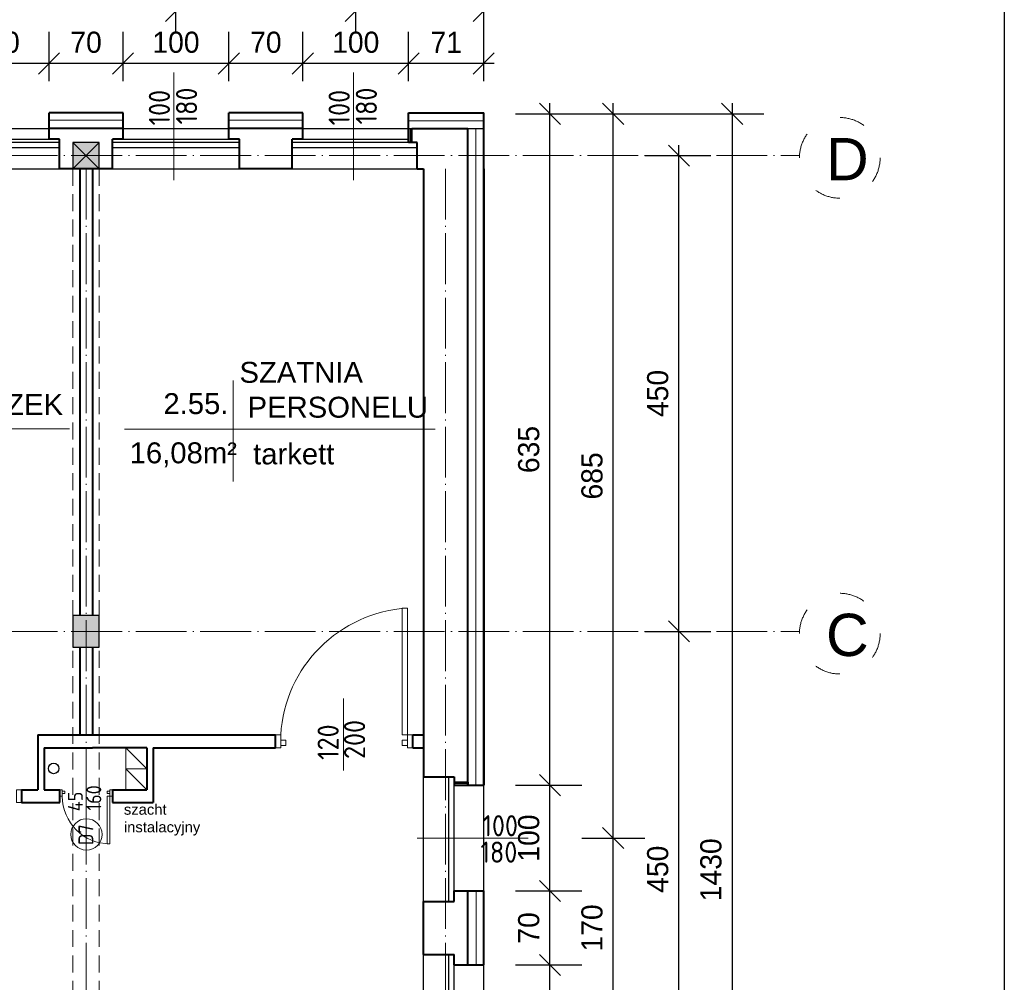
# Model space of a CAD drawing. Header units: millimetres. Extents: x -32003 to -19505, y 17931 to 29358.
# Tile 91 of 92: x -20436 to -19505, y 27432 to 28342. Entities that reach past the tile are written whole.
import ezdxf

# ---------------------------------------------------------------- set-up
doc = ezdxf.new("R2010")
doc.units = ezdxf.units.MM
doc.header["$PDMODE"] = 3
for name, pattern in [('ACAD_ISO03W100', [30, 12, -18]), ('ACAD_ISO04W100', [30.5, 24, -3, 0.5, -3]), ('KRESKOWA_X2', [12, 8, -4])]:
    doc.linetypes.add(name, pattern=pattern)
for name, color, linetype, lineweight in [('_wymiary', 1, 'Continuous', 9), ('drzwi', 140, 'Continuous', 13), ('KOMINY', 43, 'Continuous', 15), ('NR', 7, 'Continuous', 13), ('opisy drzwi', 40, 'Continuous', 13), ('opisy pom', 3, 'Continuous', 18), ('przerywana', 7, 'KRESKOWA_X2', 5), ('sciany', 4, 'Continuous', 40), ('symetria', 7, 'ACAD_ISO03W100', 5), ('SZRAF', 51, 'Continuous', 9), ('słupy', 2, 'Continuous', 30), ('ula-szraf', 40, 'Continuous', 9), ('ściana', 4, 'Continuous', 40)]:
    doc.layers.add(name, color=color, linetype=linetype, lineweight=lineweight)
doc.layers.add('kanalizacja', color=210, linetype='Continuous')
doc.styles.add('ISO', font='isocp.shx')
doc.styles.add('ROMANS', font='ROMANS')
doc.styles.add('style1', font='ARIAL.TTF')
doc.styles.add('SYSTEM', font='TXT')
doc.linetypes.add('BATTING', pattern='A,0.0001,-0.1,[134,ltypeshp.shx,S=0.1,R=0,X=-0.1,Y=0],-0.2,[134,ltypeshp.shx,S=0.1,R=180,X=0.1,Y=0],-0.1', length=0.4001)
doc.dimstyles.new('Jacek2', dxfattribs={"dimscale": 2, "dimtxt": 10, "dimasz": 10, "dimexe": 15, "dimexo": 15, "dimgap": 5, "dimtad": 1, "dimdec": 0, "dimrnd": 0.5, "dimzin": 0, "dimdsep": 46, "dimtxsty": 'Standard', "dimblk": 'OBLIQUE', "dimcen": 0, "dimdle": 5, "dimadec": 1, "dimazin": 0, "dimtfac": 1, "dimtdec": 0, "dimtofl": 0, "dimtmove": 0, "dimatfit": 3, "dimfxl": 0, "dimtolj": 1, "dimtzin": 0, "dimarcsym": 0})

# ---------------------------------------------------------------- blocks, each defined once
blk = doc.blocks.new('_OBLIQUE')
at = {"color": 0, "linetype": 'ByBlock'}
blk.add_line((-0.5, -0.5), (0.5, 0.5), dxfattribs=at)
blk = doc.blocks.new('*D424')
at = {"layer": '_wymiary', "color": 0, "lineweight": -2}
for p, q in [((-19935.05, 27338.45), (-19935.05, 27458.45)), ((-19967.67, 27448.45), (-19905.05, 27448.45)), ((-19967.67, 27348.45), (-19905.05, 27348.45))]:
    blk.add_line(p, q, dxfattribs=at)
at = {"layer": 'Defpoints', "color": 0}
for p in [(-19997.67, 27448.45), (-19935.05, 27448.45), (-19997.67, 27348.45)]:
    blk.add_point(p, dxfattribs=at)
at = {"layer": '_wymiary', "color": 0, "lineweight": -2, "xscale": 20, "yscale": 20, "zscale": 20}
for p, rotation in [((-19935.05, 27448.45), 90), ((-19935.05, 27348.45), 270)]:
    blk.add_blockref('_OBLIQUE', p, dxfattribs=dict(at, rotation=rotation))
at = {"layer": '_wymiary', "color": 0, "insert": (-19955.05, 27398.45), "char_height": 20, "attachment_point": 5, "rotation": 90}
blk.add_mtext('\\A1;100', dxfattribs=at)
blk = doc.blocks.new('*D425')
at = {"layer": '_wymiary', "color": 0, "lineweight": -2}
for p, q in [((-19935.05, 27438.45), (-19935.05, 27528.45)), ((-19967.67, 27518.45), (-19905.05, 27518.45)), ((-19967.67, 27448.45), (-19905.05, 27448.45))]:
    blk.add_line(p, q, dxfattribs=at)
at = {"layer": 'Defpoints', "color": 0}
for p in [(-19997.67, 27518.45), (-19935.05, 27518.45), (-19997.67, 27448.45)]:
    blk.add_point(p, dxfattribs=at)
at = {"layer": '_wymiary', "color": 0, "lineweight": -2, "xscale": 20, "yscale": 20, "zscale": 20}
for p, rotation in [((-19935.05, 27518.45), 90), ((-19935.05, 27448.45), 270)]:
    blk.add_blockref('_OBLIQUE', p, dxfattribs=dict(at, rotation=rotation))
at = {"layer": '_wymiary', "color": 0, "insert": (-19955.05, 27483.45), "char_height": 20, "attachment_point": 5, "rotation": 90}
blk.add_mtext('\\A1;70', dxfattribs=at)
blk = doc.blocks.new('*D426')
at = {"layer": '_wymiary', "color": 0, "lineweight": -2}
for p, q in [((-19935.05, 27508.45), (-19935.05, 27628.45)), ((-19967.67, 27618.45), (-19905.05, 27618.45)), ((-19967.67, 27518.45), (-19905.05, 27518.45))]:
    blk.add_line(p, q, dxfattribs=at)
at = {"layer": 'Defpoints', "color": 0}
for p in [(-19997.67, 27618.45), (-19935.05, 27618.45), (-19997.67, 27518.45)]:
    blk.add_point(p, dxfattribs=at)
at = {"layer": '_wymiary', "color": 0, "lineweight": -2, "xscale": 20, "yscale": 20, "zscale": 20}
for p, rotation in [((-19935.05, 27618.45), 90), ((-19935.05, 27518.45), 270)]:
    blk.add_blockref('_OBLIQUE', p, dxfattribs=dict(at, rotation=rotation))
at = {"layer": '_wymiary', "color": 0, "insert": (-19955.05, 27568.45), "char_height": 20, "attachment_point": 5, "rotation": 90}
blk.add_mtext('\\A1;100', dxfattribs=at)
blk = doc.blocks.new('*D427')
at = {"layer": '_wymiary', "color": 0, "lineweight": -2}
for p, q in [((-19935.05, 27608.45), (-19935.05, 28263.45)), ((-19967.67, 28253.45), (-19905.05, 28253.45)), ((-19967.67, 27618.45), (-19905.05, 27618.45))]:
    blk.add_line(p, q, dxfattribs=at)
at = {"layer": 'Defpoints', "color": 0}
for p in [(-19997.67, 28253.45), (-19935.05, 28253.45), (-19997.67, 27618.45)]:
    blk.add_point(p, dxfattribs=at)
at = {"layer": '_wymiary', "color": 0, "lineweight": -2, "xscale": 20, "yscale": 20, "zscale": 20}
for p, rotation in [((-19935.05, 28253.45), 90), ((-19935.05, 27618.45), 270)]:
    blk.add_blockref('_OBLIQUE', p, dxfattribs=dict(at, rotation=rotation))
at = {"layer": '_wymiary', "color": 0, "insert": (-19955.05, 27935.95), "char_height": 20, "attachment_point": 5, "rotation": 90}
blk.add_mtext('\\A1;635', dxfattribs=at)
blk = doc.blocks.new('*D431')
at = {"layer": '_wymiary', "color": 0, "lineweight": -2}
for p, q in [((-19875.23, 27388.45), (-19875.23, 27578.45)), ((-19905.05, 27568.45), (-19845.23, 27568.45)), ((-19905.05, 27398.45), (-19845.23, 27398.45))]:
    blk.add_line(p, q, dxfattribs=at)
at = {"layer": 'Defpoints', "color": 0}
for p in [(-19935.05, 27568.45), (-19875.23, 27568.45), (-19935.05, 27398.45)]:
    blk.add_point(p, dxfattribs=at)
at = {"layer": '_wymiary', "color": 0, "lineweight": -2, "xscale": 20, "yscale": 20, "zscale": 20}
for p, rotation in [((-19875.23, 27568.45), 90), ((-19875.23, 27398.45), 270)]:
    blk.add_blockref('_OBLIQUE', p, dxfattribs=dict(at, rotation=rotation))
at = {"layer": '_wymiary', "color": 0, "insert": (-19895.23, 27483.45), "char_height": 20, "attachment_point": 5, "rotation": 90}
blk.add_mtext('\\A1;170', dxfattribs=at)
blk = doc.blocks.new('*D432')
at = {"layer": '_wymiary', "color": 0, "lineweight": -2}
for p, q in [((-19875.23, 27558.45), (-19875.23, 28263.45)), ((-19905.05, 28253.45), (-19845.23, 28253.45)), ((-19905.05, 27568.45), (-19845.23, 27568.45))]:
    blk.add_line(p, q, dxfattribs=at)
at = {"layer": 'Defpoints', "color": 0}
for p in [(-19935.05, 28253.45), (-19875.23, 28253.45), (-19935.05, 27568.45)]:
    blk.add_point(p, dxfattribs=at)
at = {"layer": '_wymiary', "color": 0, "lineweight": -2, "xscale": 20, "yscale": 20, "zscale": 20}
for p, rotation in [((-19875.23, 28253.45), 90), ((-19875.23, 27568.45), 270)]:
    blk.add_blockref('_OBLIQUE', p, dxfattribs=dict(at, rotation=rotation))
at = {"layer": '_wymiary', "color": 0, "insert": (-19895.23, 27910.95), "char_height": 20, "attachment_point": 5, "rotation": 90}
blk.add_mtext('\\A1;685', dxfattribs=at)
blk = doc.blocks.new('*D434')
at = {"layer": '_wymiary', "color": 0, "lineweight": -2}
for p, q in [((-19813.09, 27303.95), (-19813.09, 27773.95)), ((-19845.23, 27763.95), (-19783.09, 27763.95)), ((-19845.23, 27313.95), (-19783.09, 27313.95))]:
    blk.add_line(p, q, dxfattribs=at)
at = {"layer": 'Defpoints', "color": 0}
for p in [(-19875.23, 27763.95), (-19813.09, 27763.95), (-19875.23, 27313.95)]:
    blk.add_point(p, dxfattribs=at)
at = {"layer": '_wymiary', "color": 0, "lineweight": -2, "xscale": 20, "yscale": 20, "zscale": 20}
for p, rotation in [((-19813.09, 27763.95), 90), ((-19813.09, 27313.95), 270)]:
    blk.add_blockref('_OBLIQUE', p, dxfattribs=dict(at, rotation=rotation))
at = {"layer": '_wymiary', "color": 0, "insert": (-19833.09, 27538.95), "char_height": 20, "attachment_point": 5, "rotation": 90}
blk.add_mtext('\\A1;450', dxfattribs=at)
blk = doc.blocks.new('*D435')
at = {"layer": '_wymiary', "color": 0, "lineweight": -2}
for p, q in [((-19813.09, 27753.95), (-19813.09, 28223.95)), ((-19845.23, 28213.95), (-19783.09, 28213.95)), ((-19845.23, 27763.95), (-19783.09, 27763.95))]:
    blk.add_line(p, q, dxfattribs=at)
at = {"layer": 'Defpoints', "color": 0}
for p in [(-19875.23, 28213.95), (-19813.09, 28213.95), (-19875.23, 27763.95)]:
    blk.add_point(p, dxfattribs=at)
at = {"layer": '_wymiary', "color": 0, "lineweight": -2, "xscale": 20, "yscale": 20, "zscale": 20}
for p, rotation in [((-19813.09, 28213.95), 90), ((-19813.09, 27763.95), 270)]:
    blk.add_blockref('_OBLIQUE', p, dxfattribs=dict(at, rotation=rotation))
at = {"layer": '_wymiary', "color": 0, "insert": (-19833.09, 27988.95), "char_height": 20, "attachment_point": 5, "rotation": 90}
blk.add_mtext('\\A1;450', dxfattribs=at)
blk = doc.blocks.new('*D436')
at = {"layer": '_wymiary', "color": 0, "lineweight": -2}
for p, q in [((-19762.8, 28263.45), (-19762.8, 26813.45)), ((-19845.14, 28253.45), (-19732.8, 28253.45)), ((-19845.23, 26823.45), (-19732.8, 26823.45))]:
    blk.add_line(p, q, dxfattribs=at)
at = {"layer": 'Defpoints', "color": 0}
for p in [(-19875.14, 28253.45), (-19875.23, 26823.45), (-19762.8, 26823.45)]:
    blk.add_point(p, dxfattribs=at)
at = {"layer": '_wymiary', "color": 0, "lineweight": -2, "xscale": 20, "yscale": 20, "zscale": 20}
for p, rotation in [((-19762.8, 28253.45), 90), ((-19762.8, 26823.45), 270)]:
    blk.add_blockref('_OBLIQUE', p, dxfattribs=dict(at, rotation=rotation))
at = {"layer": '_wymiary', "color": 0, "insert": (-19782.8, 27538.45), "char_height": 20, "attachment_point": 5, "rotation": 90}
blk.add_mtext('\\A1;1430', dxfattribs=at)
blk = doc.blocks.new('*D437')
at = {"layer": '_wymiary', "color": 0, "lineweight": -2}
for p, q in [((-20068.67, 28284.45), (-20068.67, 28331.02)), ((-19997.67, 28284.45), (-19997.67, 28331.02)), ((-19987.67, 28301.02), (-20078.67, 28301.02))]:
    blk.add_line(p, q, dxfattribs=at)
at = {"layer": 'Defpoints', "color": 0}
for p in [(-20068.67, 28301.02), (-20068.67, 28254.45), (-19997.67, 28254.45)]:
    blk.add_point(p, dxfattribs=at)
at = {"layer": '_wymiary', "color": 0, "lineweight": -2, "xscale": 20, "yscale": 20, "zscale": 20, "rotation": 180}
blk.add_blockref('_OBLIQUE', (-20068.67, 28301.02), dxfattribs=at)
at = {"layer": '_wymiary', "color": 0, "lineweight": -2, "xscale": 20, "yscale": 20, "zscale": 20}
blk.add_blockref('_OBLIQUE', (-19997.67, 28301.02), dxfattribs=at)
at = {"layer": '_wymiary', "color": 0, "insert": (-20033.17, 28321.02), "char_height": 20, "attachment_point": 5}
blk.add_mtext('\\A1;71', dxfattribs=at)
blk = doc.blocks.new('*D438')
at = {"layer": '_wymiary', "color": 0, "lineweight": -2}
for p, q in [((-20168.67, 28284.45), (-20168.67, 28331.02)), ((-20068.67, 28284.45), (-20068.67, 28331.02)), ((-20058.67, 28301.02), (-20178.67, 28301.02))]:
    blk.add_line(p, q, dxfattribs=at)
at = {"layer": 'Defpoints', "color": 0}
for p in [(-20168.67, 28301.02), (-20168.67, 28254.45), (-20068.67, 28254.45)]:
    blk.add_point(p, dxfattribs=at)
at = {"layer": '_wymiary', "color": 0, "lineweight": -2, "xscale": 20, "yscale": 20, "zscale": 20, "rotation": 180}
blk.add_blockref('_OBLIQUE', (-20168.67, 28301.02), dxfattribs=at)
at = {"layer": '_wymiary', "color": 0, "lineweight": -2, "xscale": 20, "yscale": 20, "zscale": 20}
blk.add_blockref('_OBLIQUE', (-20068.67, 28301.02), dxfattribs=at)
at = {"layer": '_wymiary', "color": 0, "insert": (-20118.67, 28321.02), "char_height": 20, "attachment_point": 5}
blk.add_mtext('\\A1;100', dxfattribs=at)
blk = doc.blocks.new('*D439')
at = {"layer": '_wymiary', "color": 0, "lineweight": -2}
for p, q in [((-20238.67, 28284.45), (-20238.67, 28331.02)), ((-20168.67, 28284.45), (-20168.67, 28331.02)), ((-20158.67, 28301.02), (-20248.67, 28301.02))]:
    blk.add_line(p, q, dxfattribs=at)
at = {"layer": 'Defpoints', "color": 0}
for p in [(-20238.67, 28301.02), (-20238.67, 28254.45), (-20168.67, 28254.45)]:
    blk.add_point(p, dxfattribs=at)
at = {"layer": '_wymiary', "color": 0, "lineweight": -2, "xscale": 20, "yscale": 20, "zscale": 20, "rotation": 180}
blk.add_blockref('_OBLIQUE', (-20238.67, 28301.02), dxfattribs=at)
at = {"layer": '_wymiary', "color": 0, "lineweight": -2, "xscale": 20, "yscale": 20, "zscale": 20}
blk.add_blockref('_OBLIQUE', (-20168.67, 28301.02), dxfattribs=at)
at = {"layer": '_wymiary', "color": 0, "insert": (-20203.67, 28321.02), "char_height": 20, "attachment_point": 5}
blk.add_mtext('\\A1;70', dxfattribs=at)
blk = doc.blocks.new('*D440')
at = {"layer": '_wymiary', "color": 0, "lineweight": -2}
for p, q in [((-20338.67, 28284.45), (-20338.67, 28331.02)), ((-20238.67, 28284.45), (-20238.67, 28331.02)), ((-20228.67, 28301.02), (-20348.67, 28301.02))]:
    blk.add_line(p, q, dxfattribs=at)
at = {"layer": 'Defpoints', "color": 0}
for p in [(-20338.67, 28301.02), (-20338.67, 28254.45), (-20238.67, 28254.45)]:
    blk.add_point(p, dxfattribs=at)
at = {"layer": '_wymiary', "color": 0, "lineweight": -2, "xscale": 20, "yscale": 20, "zscale": 20, "rotation": 180}
blk.add_blockref('_OBLIQUE', (-20338.67, 28301.02), dxfattribs=at)
at = {"layer": '_wymiary', "color": 0, "lineweight": -2, "xscale": 20, "yscale": 20, "zscale": 20}
blk.add_blockref('_OBLIQUE', (-20238.67, 28301.02), dxfattribs=at)
at = {"layer": '_wymiary', "color": 0, "insert": (-20288.67, 28321.02), "char_height": 20, "attachment_point": 5}
blk.add_mtext('\\A1;100', dxfattribs=at)
blk = doc.blocks.new('*D441')
at = {"layer": '_wymiary', "color": 0, "lineweight": -2}
for p, q in [((-20408.67, 28284.45), (-20408.67, 28331.02)), ((-20338.67, 28284.45), (-20338.67, 28331.02)), ((-20328.67, 28301.02), (-20418.67, 28301.02))]:
    blk.add_line(p, q, dxfattribs=at)
at = {"layer": 'Defpoints', "color": 0}
for p in [(-20408.67, 28301.02), (-20408.67, 28254.45), (-20338.67, 28254.45)]:
    blk.add_point(p, dxfattribs=at)
at = {"layer": '_wymiary', "color": 0, "lineweight": -2, "xscale": 20, "yscale": 20, "zscale": 20, "rotation": 180}
blk.add_blockref('_OBLIQUE', (-20408.67, 28301.02), dxfattribs=at)
at = {"layer": '_wymiary', "color": 0, "lineweight": -2, "xscale": 20, "yscale": 20, "zscale": 20}
blk.add_blockref('_OBLIQUE', (-20338.67, 28301.02), dxfattribs=at)
at = {"layer": '_wymiary', "color": 0, "insert": (-20373.67, 28321.02), "char_height": 20, "attachment_point": 5}
blk.add_mtext('\\A1;70', dxfattribs=at)
blk = doc.blocks.new('*D442')
at = {"layer": '_wymiary', "color": 0, "lineweight": -2}
for p, q in [((-20508.67, 28284.45), (-20508.67, 28331.02)), ((-20408.67, 28284.45), (-20408.67, 28331.02)), ((-20398.67, 28301.02), (-20518.67, 28301.02))]:
    blk.add_line(p, q, dxfattribs=at)
at = {"layer": 'Defpoints', "color": 0}
for p in [(-20508.67, 28301.02), (-20508.67, 28254.45), (-20408.67, 28254.45)]:
    blk.add_point(p, dxfattribs=at)
at = {"layer": '_wymiary', "color": 0, "lineweight": -2, "xscale": 20, "yscale": 20, "zscale": 20, "rotation": 180}
blk.add_blockref('_OBLIQUE', (-20508.67, 28301.02), dxfattribs=at)
at = {"layer": '_wymiary', "color": 0, "lineweight": -2, "xscale": 20, "yscale": 20, "zscale": 20}
blk.add_blockref('_OBLIQUE', (-20408.67, 28301.02), dxfattribs=at)
at = {"layer": '_wymiary', "color": 0, "insert": (-20458.67, 28321.02), "char_height": 20, "attachment_point": 5}
blk.add_mtext('\\A1;100', dxfattribs=at)
blk = doc.blocks.new('*D557')
at = {"layer": '_wymiary', "color": 0, "lineweight": -2}
for p, q in [((-20458.67, 28331.02), (-20458.67, 28380.82)), ((-20288.67, 28331.02), (-20288.67, 28380.82)), ((-20468.67, 28350.82), (-20278.67, 28350.82))]:
    blk.add_line(p, q, dxfattribs=at)
at = {"layer": 'Defpoints', "color": 0}
for p in [(-20288.67, 28350.82), (-20458.67, 28301.02), (-20288.67, 28301.02)]:
    blk.add_point(p, dxfattribs=at)
at = {"layer": '_wymiary', "color": 0, "lineweight": -2, "xscale": 20, "yscale": 20, "zscale": 20, "rotation": 180}
blk.add_blockref('_OBLIQUE', (-20458.67, 28350.82), dxfattribs=at)
at = {"layer": '_wymiary', "color": 0, "lineweight": -2, "xscale": 20, "yscale": 20, "zscale": 20}
blk.add_blockref('_OBLIQUE', (-20288.67, 28350.82), dxfattribs=at)
at = {"layer": '_wymiary', "color": 0, "insert": (-20373.67, 28370.82), "char_height": 20, "attachment_point": 5}
blk.add_mtext('\\A1;170', dxfattribs=at)
blk = doc.blocks.new('*D558')
at = {"layer": '_wymiary', "color": 0, "lineweight": -2}
for p, q in [((-20288.67, 28331.02), (-20288.67, 28380.82)), ((-20118.67, 28331.02), (-20118.67, 28380.82)), ((-20298.67, 28350.82), (-20108.67, 28350.82))]:
    blk.add_line(p, q, dxfattribs=at)
at = {"layer": 'Defpoints', "color": 0}
for p in [(-20118.67, 28350.82), (-20288.67, 28301.02), (-20118.67, 28301.02)]:
    blk.add_point(p, dxfattribs=at)
at = {"layer": '_wymiary', "color": 0, "lineweight": -2, "xscale": 20, "yscale": 20, "zscale": 20, "rotation": 180}
blk.add_blockref('_OBLIQUE', (-20288.67, 28350.82), dxfattribs=at)
at = {"layer": '_wymiary', "color": 0, "lineweight": -2, "xscale": 20, "yscale": 20, "zscale": 20}
blk.add_blockref('_OBLIQUE', (-20118.67, 28350.82), dxfattribs=at)
at = {"layer": '_wymiary', "color": 0, "insert": (-20203.67, 28370.82), "char_height": 20, "attachment_point": 5}
blk.add_mtext('\\A1;170', dxfattribs=at)
blk = doc.blocks.new('*D559')
at = {"layer": '_wymiary', "color": 0, "lineweight": -2}
for p, q in [((-20118.67, 28331.02), (-20118.67, 28380.82)), ((-19997.67, 28284.45), (-19997.67, 28380.82)), ((-20128.67, 28350.82), (-19987.67, 28350.82))]:
    blk.add_line(p, q, dxfattribs=at)
at = {"layer": 'Defpoints', "color": 0}
for p in [(-19997.67, 28350.82), (-20118.67, 28301.02), (-19997.67, 28254.45)]:
    blk.add_point(p, dxfattribs=at)
at = {"layer": '_wymiary', "color": 0, "lineweight": -2, "xscale": 20, "yscale": 20, "zscale": 20, "rotation": 180}
blk.add_blockref('_OBLIQUE', (-20118.67, 28350.82), dxfattribs=at)
at = {"layer": '_wymiary', "color": 0, "lineweight": -2, "xscale": 20, "yscale": 20, "zscale": 20}
blk.add_blockref('_OBLIQUE', (-19997.67, 28350.82), dxfattribs=at)
at = {"layer": '_wymiary', "color": 0, "insert": (-20058.17, 28370.82), "char_height": 20, "attachment_point": 5}
blk.add_mtext('\\A1;121', dxfattribs=at)

msp = doc.modelspace()

# ---------------------------------------------------------------- hatches: boundary and pattern name
at = {"layer": 'SZRAF'}
msp.add_hatch(color=256, dxfattribs=at).paths.add_polyline_path([(-20386.17, 28201.45), (-20361.17, 28201.45), (-20361.17, 28226.45), (-20386.17, 28226.45)])
h = msp.add_hatch(color=256, dxfattribs=at)
h.dxf.hatch_style = 1
h.paths.add_polyline_path([(-20386.17, 27763.95), (-20373.67, 27763.95), (-20373.67, 27778.95), (-20386.17, 27778.95)])
h.paths.add_polyline_path([(-20373.67, 27763.95), (-20386.17, 27763.95), (-20386.17, 27748.95), (-20373.67, 27748.95)])
h.paths.add_polyline_path([(-20373.67, 27763.95), (-20361.17, 27763.95), (-20361.17, 27778.95), (-20373.67, 27778.95)])
h.paths.add_polyline_path([(-20373.67, 27748.95), (-20361.17, 27748.95), (-20361.17, 27763.95), (-20373.67, 27763.95)])

# ---------------------------------------------------------------- linework, layer by layer
for p, q in [((-22049.67, 28239.45), (-19997.67, 28239.45)), ((-20518.67, 28229.45), (-20400.67, 28229.45)), ((-20346.67, 28229.45), (-20228.67, 28229.45)), ((-20178.67, 28229.45), (-20068.67, 28229.45)), ((-20398.67, 28226.45), (-20518.67, 28226.45)), ((-20398.67, 28221.38), (-20518.67, 28221.38)), ((-20228.67, 28226.45), (-20348.67, 28226.45)), ((-20228.67, 28221.38), (-20348.67, 28221.38)), ((-20060.67, 28226.45), (-20178.67, 28226.45)), ((-20060.67, 28221.38), (-20178.67, 28221.38)), ((-22772.67, 28201.45), (-20060.67, 28201.45)), ((-20054.67, 27502.45), (-20054.67, 27626.45)), ((-20030.67, 27508.45), (-20030.67, 27626.45)), ((-20025.67, 27510.45), (-20025.67, 27618.45)), ((-19997.67, 27510.45), (-19997.67, 27618.45)), ((-20054.67, 27332.45), (-20054.67, 27464.45)), ((-20030.67, 27338.45), (-20030.67, 27458.45)), ((-20025.67, 27340.45), (-20025.67, 27456.45)), ((-19997.67, 27340.45), (-19997.67, 27456.45))]:
    msp.add_line(p, q)
msp.add_lwpolyline([(-32003.22, 29357.53), (-19505.45, 29357.53), (-19505.45, 17930.85), (-32003.22, 17930.85)], close=True)
at = {"layer": 'drzwi'}
for points in [[(-20069.67, 27665.95, 0), (-20074.67, 27665.95, 0), (-20074.67, 27785.95, 0), (-20069.67, 27785.95, 0), (-20069.67, 27665.95, 0)], [(-20189.67, 27653.95, 0), (-20194.67, 27653.95, 0), (-20194.67, 27665.95, 0), (-20189.67, 27665.95, 0), (-20189.67, 27653.95, 0)], [(-20189.67, 27655.95, 0), (-20184.67, 27655.95, 0), (-20184.67, 27660.95, 0), (-20189.67, 27660.95, 0), (-20189.67, 27655.95, 0)], [(-20069.67, 27655.95, 0), (-20074.67, 27655.95, 0), (-20074.67, 27660.95, 0), (-20069.67, 27660.95, 0), (-20069.67, 27655.95, 0)], [(-20069.67, 27653.95, 0), (-20064.67, 27653.95, 0), (-20064.67, 27665.95, 0), (-20069.67, 27665.95, 0), (-20069.67, 27653.95, 0)], [(-20439.58, 27601.95, 0), (-20434.58, 27601.95, 0), (-20434.58, 27613.95, 0), (-20439.58, 27613.95, 0), (-20439.58, 27601.95, 0)], [(-20396.12, 27613.95, 0), (-20398.62, 27613.95, 0), (-20398.62, 27607.96, 0), (-20396.12, 27607.96, 0), (-20396.12, 27613.95, 0)], [(-20396.12, 27612.95, 0), (-20393.62, 27612.95, 0), (-20393.62, 27610.45, 0), (-20396.12, 27610.45, 0), (-20396.12, 27612.95, 0)], [(-20351.17, 27612.95, 0), (-20353.66, 27612.95, 0), (-20353.66, 27610.45, 0), (-20351.17, 27610.45, 0), (-20351.17, 27612.95, 0)], [(-20351.17, 27613.95, 0), (-20348.67, 27613.95, 0), (-20348.67, 27607.96, 0), (-20351.17, 27607.96, 0), (-20351.17, 27613.95, 0)], [(-20351.17, 27607.96, 0), (-20353.66, 27607.96, 0), (-20353.66, 27563, 0), (-20351.17, 27563, 0), (-20351.17, 27607.96, 0)]]:
    msp.add_polyline3d(points, dxfattribs=at)
for centre, radius, start, end in [((-20062.05, 27658.33), 127.85, 93.41704, 176.58327), ((-20351.17, 27607.96), 44.96, 180, 270)]:
    msp.add_arc(centre, radius, start, end, dxfattribs=at)
at = {"layer": 'kanalizacja'}
msp.add_circle((-20404.33, 27634.31), 5, dxfattribs=at)
at = {"layer": 'KOMINY'}
for p, q in [((-20336.17, 27653.95), (-20316.17, 27633.95)), ((-20336.17, 27633.95), (-20316.17, 27613.95))]:
    msp.add_line(p, q, dxfattribs=at)
for points in [[(-20316.17, 27633.95), (-20336.17, 27633.95), (-20336.17, 27653.95), (-20316.17, 27653.95)], [(-20316.17, 27613.95), (-20336.17, 27613.95), (-20336.17, 27633.95), (-20316.17, 27633.95)]]:
    msp.add_lwpolyline(points, close=True, dxfattribs=at)
at = {"layer": 'opisy drzwi'}
for p, q in [((-20290.7, 28190.66), (-20290.7, 28292.42)), ((-20120.7, 28190.66), (-20120.7, 28292.42)), ((-20130.34, 27632.46), (-20130.34, 27700.33)), ((-20373.64, 27586.85), (-20373.64, 27634.36)), ((-20060.72, 27568.45), (-19955.79, 27568.45))]:
    msp.add_line(p, q, dxfattribs=at)
msp.add_circle((-20373.27, 27571.84), 14.88, dxfattribs=at)
at = {"layer": 'opisy pom'}
for p, q in [((-20234.64, 28001.1), (-20234.64, 27905.7)), ((-20698.22, 27955.36), (-20389.36, 27955.36)), ((-20337.31, 27955.2), (-20043.45, 27955.2))]:
    msp.add_line(p, q, dxfattribs=at)
at = {"layer": 'przerywana', "ltscale": 2}
for p, q in [((-20386.17, 28201.45), (-20386.17, 26876.45)), ((-20361.17, 28201.45), (-20361.17, 26876.45))]:
    msp.add_line(p, q, dxfattribs=at)
at = {"layer": 'sciany'}
for p, q in [((-20068.67, 28226.45), (-20068.67, 28254.45)), ((-20068.67, 28254.45), (-19997.67, 28254.45)), ((-19997.67, 27618.45), (-19997.67, 28254.45)), ((-20065.67, 28226.45), (-20065.67, 28239.45)), ((-20065.67, 28239.45), (-20012.67, 28239.45)), ((-20012.67, 27618.45), (-20012.67, 28239.45)), ((-20060.67, 28226.45), (-20068.67, 28226.45)), ((-20060.67, 28201.45), (-20060.67, 28226.45)), ((-20060.67, 28201.45), (-20054.67, 28201.45)), ((-20054.67, 28201.45), (-20054.67, 27659.95)), ((-19997.67, 28201.45), (-19997.67, 27618.45)), ((-20419.4, 27665.94), (-20419.4, 27613.94)), ((-20054.67, 27659.95), (-20054.67, 27626.45)), ((-20413.4, 27653.94), (-20367.67, 27653.95)), ((-20413.4, 27653.94), (-20413.4, 27613.94)), ((-20316.17, 27653.95), (-20367.67, 27653.95)), ((-20316.17, 27653.95), (-20316.17, 27613.95)), ((-20310.17, 27653.95), (-20310.17, 27601.95)), ((-20054.67, 27626.45), (-20025.67, 27626.45)), ((-20025.67, 27626.45), (-20025.67, 27618.45)), ((-20434.58, 27613.95), (-20419.4, 27613.94)), ((-20434.58, 27613.95), (-20434.58, 27601.95)), ((-20434.58, 27613.95), (-20434.58, 27601.95)), ((-20413.4, 27613.94), (-20398.62, 27613.95)), ((-20398.62, 27601.95), (-20398.62, 27613.95)), ((-20398.62, 27611.95), (-20398.62, 27613.95)), ((-20348.67, 27613.95), (-20316.17, 27613.95)), ((-20348.67, 27613.95), (-20348.67, 27601.95)), ((-20025.67, 27621.45), (-20012.67, 27621.45)), ((-20025.67, 27618.45), (-19997.67, 27618.45)), ((-20012.67, 27621.45), (-20012.67, 27618.45)), ((-20434.58, 27601.95), (-20398.62, 27601.95)), ((-20434.58, 27601.95), (-20413.67, 27601.95)), ((-20402.62, 27601.95), (-20398.62, 27601.95)), ((-20348.67, 27601.95), (-20310.17, 27601.95))]:
    msp.add_line(p, q, dxfattribs=at)
at = {"layer": 'sciany', "ltscale": 2}
for p, q in [((-20379.67, 28201.45), (-20379.67, 27778.95)), ((-20367.67, 28201.45), (-20367.67, 27778.95)), ((-20379.67, 27748.95), (-20379.67, 27665.95)), ((-20367.67, 27748.95), (-20367.67, 27665.95))]:
    msp.add_line(p, q, dxfattribs=at)
at = {"layer": 'symetria', "linetype": 'ACAD_ISO04W100', "ltscale": 2}
for p, q in [((-27768.67, 28213.95), (-19699.1, 28213.95)), ((-20373.67, 28201.45), (-20373.67, 26638.5)), ((-20033.67, 28201.45), (-20033.67, 26638.5)), ((-27768.67, 27763.95), (-19699.1, 27763.95))]:
    msp.add_line(p, q, dxfattribs=at)
at = {"layer": 'symetria', "ltscale": 2}
for centre in [(-19661.01, 28211.8), (-19661.01, 27761.8)]:
    msp.add_circle(centre, 38.15, dxfattribs=at)
at = {"layer": 'SZRAF', "linetype": 'BATTING', "ltscale": 14}
for p, q in [((-20338.67, 28247.45), (-20408.67, 28247.45)), ((-20168.67, 28247.45), (-20238.67, 28247.45)), ((-20004.67, 27448.45), (-20004.67, 27518.45))]:
    msp.add_line(p, q, dxfattribs=at)
at = {"layer": 'SZRAF'}
for p, q in [((-20386.17, 28226.45), (-20361.17, 28201.45)), ((-20386.17, 28201.45), (-20361.17, 28226.45)), ((-20074.67, 27679.45), (-20074.67, 27667.45))]:
    msp.add_line(p, q, dxfattribs=at)
at = {"layer": 'słupy'}
for points in [[(-20386.17, 28201.45), (-20361.17, 28201.45), (-20361.17, 28226.45), (-20386.17, 28226.45)], [(-20386.17, 27748.95), (-20361.17, 27748.95), (-20361.17, 27778.95), (-20386.17, 27778.95)]]:
    msp.add_lwpolyline(points, close=True, dxfattribs=at)
at = {"layer": 'ula-szraf', "ltscale": 14}
for p, q in [((-19997.67, 28246.95), (-20068.67, 28246.95)), ((-20005.17, 28239.45), (-20005.17, 27618.45))]:
    msp.add_line(p, q, dxfattribs=at)
at = {"layer": 'ula-szraf', "ltscale": 3}
for p, q in [((-20067.17, 28226.45), (-20067.17, 28239.45)), ((-20025.67, 27619.95), (-20012.67, 27619.95))]:
    msp.add_line(p, q, dxfattribs=at)
at = {"layer": 'ściana'}
for p, q in [((-20338.67, 28254.45), (-20408.67, 28254.45)), ((-20408.67, 28229.45), (-20408.67, 28254.45)), ((-20338.67, 28229.45), (-20338.67, 28254.45)), ((-20168.67, 28254.45), (-20238.67, 28254.45)), ((-20238.67, 28229.45), (-20238.67, 28254.45)), ((-20168.67, 28229.45), (-20168.67, 28254.45)), ((-20338.67, 28239.45), (-20408.67, 28239.45)), ((-20408.67, 28229.45), (-20408.67, 28239.45)), ((-20338.67, 28239.45), (-20408.67, 28239.45)), ((-20338.67, 28229.45), (-20338.67, 28239.45)), ((-20168.67, 28239.45), (-20238.67, 28239.45)), ((-20238.67, 28229.45), (-20238.67, 28239.45)), ((-20168.67, 28239.45), (-20238.67, 28239.45)), ((-20168.67, 28229.45), (-20168.67, 28239.45)), ((-20398.67, 28229.45), (-20408.67, 28229.45)), ((-20398.67, 28229.45), (-20408.67, 28229.45)), ((-20398.67, 28201.45), (-20398.67, 28229.45)), ((-20398.67, 28201.45), (-20398.67, 28229.45)), ((-20348.67, 28201.45), (-20348.67, 28229.45)), ((-20338.67, 28229.45), (-20348.67, 28229.45)), ((-20348.67, 28201.45), (-20348.67, 28229.45)), ((-20338.67, 28229.45), (-20348.67, 28229.45)), ((-20228.67, 28229.45), (-20238.67, 28229.45)), ((-20228.67, 28229.45), (-20238.67, 28229.45)), ((-20228.67, 28201.45), (-20228.67, 28229.45)), ((-20228.67, 28201.45), (-20228.67, 28229.45)), ((-20178.67, 28201.45), (-20178.67, 28229.45)), ((-20168.67, 28229.45), (-20178.67, 28229.45)), ((-20178.67, 28201.45), (-20178.67, 28229.45)), ((-20168.67, 28229.45), (-20178.67, 28229.45)), ((-20348.67, 28201.45), (-20398.67, 28201.45)), ((-20348.67, 28201.45), (-20398.67, 28201.45)), ((-20178.67, 28201.45), (-20228.67, 28201.45)), ((-20178.67, 28201.45), (-20228.67, 28201.45)), ((-20419.4, 27665.94), (-20194.67, 27665.95)), ((-20194.67, 27653.95), (-20194.67, 27665.95)), ((-20064.67, 27653.95), (-20064.67, 27665.95)), ((-20064.67, 27665.95), (-20054.67, 27665.95)), ((-20310.17, 27653.95), (-20194.67, 27653.95)), ((-20064.67, 27653.95), (-20054.67, 27653.95)), ((-20025.67, 27508.45), (-20025.67, 27518.45)), ((-20025.67, 27518.45), (-20012.67, 27518.45)), ((-20025.67, 27508.45), (-20025.67, 27518.45)), ((-20025.67, 27518.45), (-19997.67, 27518.45)), ((-20012.67, 27448.45), (-20012.67, 27518.45)), ((-20012.67, 27448.45), (-20012.67, 27518.45)), ((-19997.67, 27448.45), (-19997.67, 27518.45)), ((-20054.67, 27458.45), (-20054.67, 27508.45)), ((-20054.67, 27508.45), (-20025.67, 27508.45)), ((-20054.67, 27458.45), (-20054.67, 27508.45)), ((-20054.67, 27508.45), (-20025.67, 27508.45)), ((-20054.67, 27458.45), (-20025.67, 27458.45)), ((-20054.67, 27458.45), (-20025.67, 27458.45)), ((-20025.67, 27448.45), (-20025.67, 27458.45)), ((-20025.67, 27448.45), (-20025.67, 27458.45)), ((-20025.67, 27448.45), (-20012.67, 27448.45)), ((-20025.67, 27448.45), (-19997.67, 27448.45))]:
    msp.add_line(p, q, dxfattribs=at)

# ---------------------------------------------------------------- texts
at = {"layer": 'NR', "ltscale": 5, "char_height": 40, "width": 65, "attachment_point": 1, "style": 'style1'}
for s, insert in [('D', (-19674.03, 28230.62)), ('C', (-19674.03, 27780.62))]:
    msp.add_mtext(s, dxfattribs=dict(at, insert=insert))
at = {"layer": 'opisy drzwi', "style": 'ISO'}
for s, height, p in [('100', 20, (-20294.36, 28242.49)), ('180', 20, (-20268.64, 28243.41)), ('100', 20, (-20124.36, 28242.49)), ('180', 20, (-20098.64, 28243.41)), ('200', 20, (-20109.78, 27643.27)), ('120', 20, (-20134.78, 27642.36)), ('160', 14, (-20359.25, 27594.41)), ('45', 14, (-20376.75, 27593.77)), ('D7', 14, (-20366.87, 27561.83))]:
    msp.add_text(s, height=height, rotation=90, dxfattribs=at).set_placement(p)
for s, p in [('100', (-19998.92, 27570.13)), ('180', (-20000.79, 27545.13))]:
    msp.add_text(s, height=20, dxfattribs=at).set_placement(p)
at = {"layer": 'opisy pom', "attachment_point": 1}
for s, insert, char_height, style in [('{\\fArial|b0|i0|c238|p34;        POKÓJ\\P        DIETETYCZEK}', (-20647.46, 28021.5), 19.8, 'SYSTEM'), ('{\\fArial|b0|i0|c238|p34;SZATNIA\\P PERSONELU}', (-20228.63, 28018.86), 19.8, 'SYSTEM'), ('{\\fArial|b0|i0|c238|p34;        2.55.}', (-20362.01, 27989.26), 19.8, 'SYSTEM'), ('{\\fArial|b0|i0|c238|p34;16,08m² }', (-20332.47, 27942.71), 19.8, 'SYSTEM'), ('{\\fArial|b0|i0|c238|p34;tarkett}', (-20215.74, 27941.68), 19.8, 'SYSTEM'), ('{\\fArial|b0|i0|c238|p34;szacht\\Pinstalacyjny}', (-20337.91, 27600.53), 10, 'ROMANS')]:
    msp.add_mtext(s, dxfattribs=dict(at, insert=insert, char_height=char_height, style=style))

# ---------------------------------------------------------------- dimensions: what is measured, and where the dimension line sits
at = {"layer": '_wymiary'}
for base, p1, p2, picture, middle in [((-20288.67, 28350.82), (-20458.67, 28301.02), (-20288.67, 28301.02), '*D557', (-20373.67, 28370.82)), ((-20118.67, 28350.82), (-20288.67, 28301.02), (-20118.67, 28301.02), '*D558', (-20203.67, 28370.82)), ((-19997.67, 28350.82), (-20118.67, 28301.02), (-19997.67, 28254.45), '*D559', (-20058.17, 28370.82)), ((-20508.67, 28301.02), (-20408.67, 28254.45), (-20508.67, 28254.45), '*D442', (-20458.67, 28321.02)), ((-20408.67, 28301.02), (-20338.67, 28254.45), (-20408.67, 28254.45), '*D441', (-20373.67, 28321.02)), ((-20338.67, 28301.02), (-20238.67, 28254.45), (-20338.67, 28254.45), '*D440', (-20288.67, 28321.02)), ((-20238.67, 28301.02), (-20168.67, 28254.45), (-20238.67, 28254.45), '*D439', (-20203.67, 28321.02)), ((-20168.67, 28301.02), (-20068.67, 28254.45), (-20168.67, 28254.45), '*D438', (-20118.67, 28321.02))]:
    dim = msp.add_linear_dim(base=base, p1=p1, p2=p2, dimstyle='Jacek2', override={"dimtmove": 1}, dxfattribs=at)
    dim.commit()
    dim.dimension.update_dxf_attribs({"geometry": picture, "text_midpoint": middle})
dim = msp.add_linear_dim(base=(-20068.67, 28301.02), p1=(-19997.67, 28254.45), p2=(-20068.67, 28254.45), dimstyle='Jacek2', dxfattribs=at)
dim.commit()
dim.dimension.update_dxf_attribs({"geometry": '*D437', "text_midpoint": (-20033.17, 28321.02)})
for base, p1, p2, picture, middle in [((-19935.05, 28253.45), (-19997.67, 27618.45), (-19997.67, 28253.45), '*D427', (-19955.05, 27935.95)), ((-19875.23, 28253.45), (-19935.05, 27568.45), (-19935.05, 28253.45), '*D432', (-19895.23, 27910.95)), ((-19813.09, 28213.95), (-19875.23, 27763.95), (-19875.23, 28213.95), '*D435', (-19833.09, 27988.95)), ((-19813.09, 27763.95), (-19875.23, 27313.95), (-19875.23, 27763.95), '*D434', (-19833.09, 27538.95)), ((-19935.05, 27618.45), (-19997.67, 27518.45), (-19997.67, 27618.45), '*D426', (-19955.05, 27568.45)), ((-19875.23, 27568.45), (-19935.05, 27398.45), (-19935.05, 27568.45), '*D431', (-19895.23, 27483.45)), ((-19935.05, 27518.45), (-19997.67, 27448.45), (-19997.67, 27518.45), '*D425', (-19955.05, 27483.45)), ((-19935.05, 27448.45), (-19997.67, 27348.45), (-19997.67, 27448.45), '*D424', (-19955.05, 27398.45))]:
    dim = msp.add_linear_dim(base=base, p1=p1, p2=p2, angle=90, dimstyle='Jacek2', override={"dimtmove": 1}, dxfattribs=at)
    dim.commit()
    dim.dimension.update_dxf_attribs({"geometry": picture, "text_midpoint": middle})
dim = msp.add_linear_dim(base=(-19762.8, 26823.45), p1=(-19875.14, 28253.45), p2=(-19875.23, 26823.45), angle=90, dimstyle='Jacek2', dxfattribs=at)
dim.commit()
dim.dimension.update_dxf_attribs({"geometry": '*D436', "text_midpoint": (-19782.8, 27538.45)})

doc.saveas('drawing.dxf')
